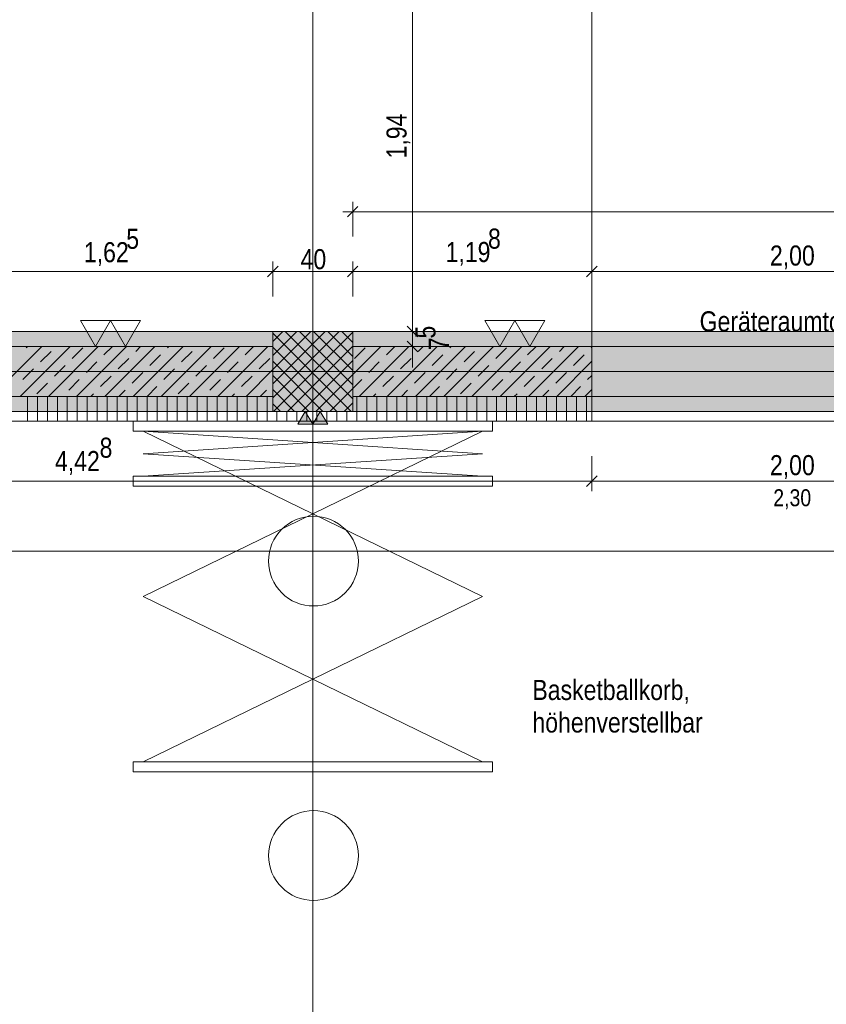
# Model space of a CAD drawing. Extents: x -720 to 300, y 62 to 1162.
# Tile 49 of 143: x -484 to -403, y 712 to 810. Entities that reach past the tile are written whole.
import ezdxf
from ezdxf.lldxf.tags import DXFTag

# ---------------------------------------------------------------- set-up
doc = ezdxf.new("R2010")
doc.units = 0
doc.layers.get('0').update_dxf_attribs({"lineweight": 13})
for name, color, linetype, lineweight, true_color in [('--Bem innen', 9, 'Continuous', 13, 0x808080), ('30 -33 Aussenwände- 3 Aussenstützen', 7, 'Continuous', 50, 0x0000dd), ('30 -34 Innenwände- 1 tragend', 7, 'Continuous', 13, 0xdd0806), ('30 -34 Innenwände- 2 nichttragend', 7, 'Continuous', 18, 0xff7fe6), ('30 -34 Innenwände- 4 Türen_Fenster', 7, 'Continuous', 15, 0x9955ff), ('30 -35 Decken- 1 Konstruktion-Träger- Stahlbeton', 7, 'Continuous', 13, 0x33aa00), ('60- 61 allgemeine Ausstattung- 1 Möbel', 7, 'Continuous', 9, 0x00cccc), ('70 -72 Beschriftung- 1 Beschriftung allgemein', 7, 'Continuous', 9, 0xff6633), ('70 -72 Beschriftung- 2 Beschriftung Bauteile', 7, 'Continuous', 9, 0x9999ff), ('70 -76 Bemaßung- 2 Allgemein', 9, 'Continuous', 5, 0x808080), ('iwb_Schraffur_Unterzug', 7, 'Continuous', 5, 0xffffcc), ('iwb_Sichtbeton', 2, 'Continuous', 50, 0xffff00), ('iwb_Sichtbeton-Shading', 2, 'Continuous', 50, 0xffff00)]:
    doc.layers.add(name, color=color, linetype=linetype, lineweight=lineweight, true_color=true_color)
doc.layers.add('70 -71 Achsen- 1 Gebäudeachsen', color=7, linetype='STRICHPUNKT2-A06G94018I', lineweight=18)
doc.layers.add('70 -73 Bauteildarst.- 2 verdeckt 0.15', color=7, linetype='fein_strichliert-A06G94028I', lineweight=15)
doc.styles.get("Standard").update_dxf_attribs({"font": 'ARIALN.TTF'})
tags = doc.linetypes.add('fein_strichliert-A06G94028I', pattern=[4, 1, -2, 1]).pattern_tags.tags
tags[8:9] = [DXFTag(74, 4), DXFTag(75, 0), DXFTag(340, '0'), DXFTag(46, 0.0), DXFTag(50, 0.0), DXFTag(44, 0.0), DXFTag(45, 0.0)]
tags[6:7] = [DXFTag(74, 4), DXFTag(75, 0), DXFTag(340, '0'), DXFTag(46, 0.0), DXFTag(50, 0.0), DXFTag(44, 0.0), DXFTag(45, 0.0)]
tags[4:5] = [DXFTag(74, 4), DXFTag(75, 0), DXFTag(340, '0'), DXFTag(46, 0.0), DXFTag(50, 0.0), DXFTag(44, 0.0), DXFTag(45, 0.0)]
tags = doc.linetypes.add('STRICHPUNKT2-A06G94018I', pattern=[12.7, 6.35, -3.175, 0, -3.175]).pattern_tags.tags
tags[10:11] = [DXFTag(74, 4), DXFTag(75, 0), DXFTag(340, '0'), DXFTag(46, 0.0), DXFTag(50, 0.0), DXFTag(44, 0.0), DXFTag(45, 0.0)]
tags[8:9] = [DXFTag(74, 4), DXFTag(75, 0), DXFTag(340, '0'), DXFTag(46, 0.0), DXFTag(50, 0.0), DXFTag(44, 0.0), DXFTag(45, 0.0)]
tags[6:7] = [DXFTag(74, 4), DXFTag(75, 0), DXFTag(340, '0'), DXFTag(46, 0.0), DXFTag(50, 0.0), DXFTag(44, 0.0), DXFTag(45, 0.0)]
tags[4:5] = [DXFTag(74, 4), DXFTag(75, 0), DXFTag(340, '0'), DXFTag(46, 0.0), DXFTag(50, 0.0), DXFTag(44, 0.0), DXFTag(45, 0.0)]

# ---------------------------------------------------------------- blocks, each defined once
blk = doc.blocks.new('Shading-A06G93YF8I', base_point=(-665.956, 777.712))
at = {"layer": 'iwb_Sichtbeton-Shading', "color": 51, "true_color": 0xffff7f}
for points in [[(-458.356, 777.712), (-458.356, 777.112), (-514.956, 777.712), (-514.956, 777.112)], [(-426.406, 777.712), (-426.406, 777.112), (-450.356, 777.712), (-450.356, 777.112)]]:
    blk.add_solid(points, dxfattribs=at)
blk = doc.blocks.new('Referenz-A06G94038I')
at = {"layer": '30 -33 Aussenwände- 3 Aussenstützen', "color": 0, "lineweight": -2}
for p, q in [((-458.357, 777.92), (-457.365, 778.912)), ((-458.357, 776.506), (-455.951, 778.912)), ((-458.357, 775.091), (-454.537, 778.912)), ((-458.357, 773.677), (-453.122, 778.912)), ((-458.357, 772.263), (-451.708, 778.912)), ((-458.357, 778.752), (-450.517, 770.912)), ((-458.294, 770.912), (-450.357, 778.849)), ((-457.103, 778.912), (-450.357, 772.167)), ((-455.689, 778.912), (-450.357, 773.581)), ((-454.274, 778.912), (-450.357, 774.995)), ((-452.86, 778.912), (-450.357, 776.409)), ((-451.446, 778.912), (-450.357, 777.823)), ((-458.357, 777.338), (-451.931, 770.912)), ((-456.88, 770.912), (-450.357, 777.435)), ((-458.357, 775.924), (-453.345, 770.912)), ((-455.466, 770.912), (-450.357, 776.02)), ((-454.357, 775.912), (-454.357, 773.912)), ((-458.357, 774.51), (-454.76, 770.912)), ((-455.357, 774.912), (-453.357, 774.912)), ((-454.051, 770.912), (-450.357, 774.606)), ((-458.357, 773.096), (-456.174, 770.912)), ((-452.637, 770.912), (-450.357, 773.192)), ((-458.357, 771.681), (-457.588, 770.912)), ((-451.223, 770.912), (-450.357, 771.778))]:
    blk.add_line(p, q, dxfattribs=at)
at = {"layer": '30 -33 Aussenwände- 3 Aussenstützen', "color": 0, "linetype": 'Continuous', "lineweight": -2, "ltscale": 0.13}
for p, q in [((-450.357, 778.912), (-458.357, 778.912)), ((-458.357, 778.912), (-458.357, 770.912)), ((-450.357, 770.912), (-450.357, 778.912)), ((-458.357, 770.912), (-450.357, 770.912))]:
    blk.add_line(p, q, dxfattribs=at)
at = {"layer": '30 -34 Innenwände- 1 tragend', "color": 0, "lineweight": -2}
for p, q in [((-514.957, 777.412), (-458.357, 777.412)), ((-486.492, 772.412), (-481.492, 777.412)), ((-483.664, 772.412), (-478.664, 777.412)), ((-483.043, 777.275), (-482.907, 777.412)), ((-480.836, 772.412), (-475.836, 777.412)), ((-478.447, 776.215), (-477.386, 777.275)), ((-478.007, 772.412), (-473.007, 777.412)), ((-475.265, 776.568), (-474.421, 777.412)), ((-475.179, 772.412), (-470.179, 777.412)), ((-472.35, 772.412), (-467.35, 777.412)), ((-472.083, 776.922), (-471.593, 777.412)), ((-469.522, 772.412), (-464.522, 777.412)), ((-468.901, 777.275), (-468.765, 777.412)), ((-466.693, 772.412), (-461.693, 777.412)), ((-464.305, 776.215), (-463.244, 777.275)), ((-463.865, 772.412), (-458.865, 777.412)), ((-461.123, 776.568), (-460.279, 777.412)), ((-450.357, 774.606), (-447.551, 777.412)), ((-450.357, 777.412), (-426.407, 777.412)), ((-450.163, 776.215), (-449.102, 777.275)), ((-449.723, 772.412), (-444.723, 777.412)), ((-446.981, 776.568), (-446.137, 777.412)), ((-446.895, 772.412), (-441.895, 777.412)), ((-444.066, 772.412), (-439.066, 777.412)), ((-443.799, 776.922), (-443.309, 777.412)), ((-441.238, 772.412), (-436.238, 777.412)), ((-440.617, 777.275), (-440.48, 777.412)), ((-438.409, 772.412), (-433.409, 777.412)), ((-436.021, 776.215), (-434.96, 777.275)), ((-435.581, 772.412), (-430.581, 777.412)), ((-432.839, 776.568), (-431.995, 777.412)), ((-432.752, 772.412), (-427.752, 777.412)), ((-429.657, 776.922), (-429.167, 777.412)), ((-426.475, 777.275), (-426.407, 777.343)), ((-481.629, 775.861), (-480.568, 776.922)), ((-470.669, 775.508), (-469.608, 776.568)), ((-467.487, 775.861), (-466.426, 776.922)), ((-442.385, 775.508), (-441.324, 776.568)), ((-439.203, 775.861), (-438.142, 776.922)), ((-428.243, 775.508), (-427.182, 776.568)), ((-480.215, 774.447), (-479.154, 775.508)), ((-477.033, 774.801), (-475.972, 775.861)), ((-473.851, 775.154), (-472.79, 776.215)), ((-466.073, 774.447), (-465.012, 775.508)), ((-462.891, 774.801), (-461.83, 775.861)), ((-459.709, 775.154), (-458.648, 776.215)), ((-448.749, 774.801), (-447.688, 775.861)), ((-445.567, 775.154), (-444.506, 776.215)), ((-437.788, 774.447), (-436.728, 775.508)), ((-434.606, 774.801), (-433.546, 775.861)), ((-431.425, 775.154), (-430.364, 776.215)), ((-429.924, 772.412), (-426.407, 775.929)), ((-483.397, 774.093), (-482.336, 775.154)), ((-475.619, 773.386), (-474.558, 774.447)), ((-472.437, 773.74), (-471.376, 774.801)), ((-469.255, 774.093), (-468.194, 775.154)), ((-461.477, 773.386), (-460.416, 774.447)), ((-461.037, 772.412), (-458.357, 775.091)), ((-447.334, 773.386), (-446.274, 774.447)), ((-444.152, 773.74), (-443.092, 774.801)), ((-440.97, 774.093), (-439.91, 775.154)), ((-433.192, 773.386), (-432.132, 774.447)), ((-430.01, 773.74), (-428.95, 774.801)), ((-426.828, 774.093), (-426.407, 774.514)), ((-481.983, 772.679), (-480.922, 773.74)), ((-478.801, 773.033), (-477.74, 774.093)), ((-470.936, 772.412), (-469.962, 773.386)), ((-467.841, 772.679), (-466.78, 773.74)), ((-464.659, 773.033), (-463.598, 774.093)), ((-450.357, 773.192), (-449.456, 774.093)), ((-442.652, 772.412), (-441.678, 773.386)), ((-439.556, 772.679), (-438.496, 773.74)), ((-436.374, 773.033), (-435.314, 774.093)), ((-428.51, 772.412), (-427.535, 773.386)), ((-514.957, 772.412), (-458.357, 772.412)), ((-476.593, 772.412), (-476.326, 772.679)), ((-473.765, 772.412), (-473.144, 773.033)), ((-462.451, 772.412), (-462.184, 772.679)), ((-459.622, 772.412), (-459.002, 773.033)), ((-450.357, 772.412), (-426.407, 772.412)), ((-448.309, 772.412), (-448.042, 772.679)), ((-445.48, 772.412), (-444.86, 773.033)), ((-434.167, 772.412), (-433.899, 772.679)), ((-431.338, 772.412), (-430.717, 773.033)), ((-427.096, 772.412), (-426.407, 773.1))]:
    blk.add_line(p, q, dxfattribs=at)
at = {"layer": '30 -34 Innenwände- 1 tragend', "color": 0, "linetype": 'Continuous', "lineweight": -2, "ltscale": 0.13}
for p, q in [((-490.857, 777.412), (-458.357, 777.412)), ((-458.357, 777.412), (-458.357, 770.912)), ((-450.357, 777.412), (-450.357, 770.912)), ((-450.357, 777.412), (-426.407, 777.412)), ((-514.957, 769.912), (-458.357, 769.912)), ((-450.357, 769.912), (-426.407, 769.912))]:
    blk.add_line(p, q, dxfattribs=at)
at = {"layer": '30 -34 Innenwände- 2 nichttragend', "color": 0, "lineweight": -2}
for p, q in [((-514.957, 772.412), (-458.357, 772.412)), ((-482.937, 769.912), (-482.937, 772.412)), ((-481.937, 769.912), (-481.937, 772.412)), ((-480.937, 769.912), (-480.937, 772.412)), ((-479.937, 769.912), (-479.937, 772.412)), ((-478.937, 769.912), (-478.937, 772.412)), ((-477.937, 769.912), (-477.937, 772.412)), ((-476.937, 769.912), (-476.937, 772.412)), ((-475.937, 769.912), (-475.937, 772.412)), ((-474.937, 769.912), (-474.937, 772.412)), ((-473.937, 769.912), (-473.937, 772.412)), ((-472.937, 769.912), (-472.937, 772.412)), ((-471.937, 769.912), (-471.937, 772.412)), ((-470.937, 769.912), (-470.937, 772.412)), ((-469.937, 769.912), (-469.937, 772.412)), ((-468.937, 769.912), (-468.937, 772.412)), ((-467.937, 769.912), (-467.937, 772.412)), ((-466.937, 769.912), (-466.937, 772.412)), ((-465.937, 769.912), (-465.937, 772.412)), ((-464.937, 769.912), (-464.937, 772.412)), ((-463.937, 769.912), (-463.937, 772.412)), ((-462.937, 769.912), (-462.937, 772.412)), ((-461.937, 769.912), (-461.937, 772.412)), ((-460.937, 769.912), (-460.937, 772.412)), ((-459.937, 769.912), (-459.937, 772.412)), ((-458.937, 769.912), (-458.937, 772.412)), ((-450.357, 772.412), (-426.407, 772.412)), ((-449.937, 769.912), (-449.937, 772.412)), ((-448.937, 769.912), (-448.937, 772.412)), ((-447.937, 769.912), (-447.937, 772.412)), ((-446.937, 769.912), (-446.937, 772.412)), ((-445.937, 769.912), (-445.937, 772.412)), ((-444.937, 769.912), (-444.937, 772.412)), ((-443.937, 769.912), (-443.937, 772.412)), ((-442.937, 769.912), (-442.937, 772.412)), ((-441.937, 769.912), (-441.937, 772.412)), ((-440.937, 769.912), (-440.937, 772.412)), ((-439.937, 769.912), (-439.937, 772.412)), ((-438.937, 769.912), (-438.937, 772.412)), ((-437.937, 769.912), (-437.937, 772.412)), ((-436.937, 769.912), (-436.937, 772.412)), ((-435.937, 769.912), (-435.937, 772.412)), ((-434.937, 769.912), (-434.937, 772.412)), ((-433.937, 769.912), (-433.937, 772.412)), ((-432.937, 769.912), (-432.937, 772.412)), ((-431.937, 769.912), (-431.937, 772.412)), ((-430.937, 769.912), (-430.937, 772.412)), ((-429.937, 769.912), (-429.937, 772.412)), ((-428.937, 769.912), (-428.937, 772.412)), ((-427.937, 769.912), (-427.937, 772.412)), ((-426.937, 769.912), (-426.937, 772.412)), ((-450.357, 770.912), (-458.357, 770.912)), ((-457.937, 770.912), (-457.937, 769.912)), ((-456.937, 770.912), (-456.937, 769.912)), ((-455.937, 770.912), (-455.937, 769.912)), ((-454.937, 770.912), (-454.937, 769.912)), ((-453.937, 770.912), (-453.937, 769.912)), ((-452.937, 770.912), (-452.937, 769.912)), ((-451.937, 770.912), (-451.937, 769.912)), ((-450.937, 770.912), (-450.937, 769.912)), ((-514.957, 769.912), (-458.357, 769.912)), ((-450.357, 769.912), (-458.357, 769.912)), ((-450.357, 769.912), (-426.407, 769.912))]:
    blk.add_line(p, q, dxfattribs=at)
at = {"layer": '30 -34 Innenwände- 2 nichttragend', "color": 0, "linetype": 'Continuous', "lineweight": -2, "ltscale": 0.13}
for p, q in [((-450.357, 770.912), (-458.357, 770.912)), ((-450.357, 769.912), (-458.357, 769.912))]:
    blk.add_line(p, q, dxfattribs=at)
at = {"layer": '30 -34 Innenwände- 4 Türen_Fenster', "color": 0, "linetype": 'Continuous', "lineweight": -2, "ltscale": 0.13}
for p, q in [((-426.407, 769.912), (-426.407, 777.412)), ((-426.407, 777.412), (-386.407, 777.412)), ((-426.407, 777.412), (-386.407, 777.412)), ((-426.407, 772.412), (-386.407, 772.412)), ((-426.407, 772.412), (-386.407, 772.412)), ((-386.407, 769.912), (-426.407, 769.912)), ((-426.407, 769.912), (-386.407, 769.912))]:
    blk.add_line(p, q, dxfattribs=at)
at = {"layer": '30 -35 Decken- 1 Konstruktion-Träger- Stahlbeton', "color": 0, "linetype": 'fein_strichliert-A06G94028I', "lineweight": -2, "ltscale": 0.13}
for p, q in [((-682.362, 778.912), (-2.357, 778.912)), ((-682.362, 770.912), (-2.357, 770.912))]:
    blk.add_line(p, q, dxfattribs=at)
at = {"layer": '60- 61 allgemeine Ausstattung- 1 Möbel', "color": 0, "linetype": 'Continuous', "lineweight": -2, "ltscale": 0.13}
for p, q in [((-472.357, 769.912), (-436.357, 769.912)), ((-472.357, 768.912), (-472.357, 769.912)), ((-436.357, 769.912), (-436.357, 768.912)), ((-436.357, 768.912), (-472.357, 768.912)), ((-437.357, 768.912), (-471.357, 766.662)), ((-437.357, 766.662), (-471.357, 768.912)), ((-471.357, 766.662), (-437.357, 764.412)), ((-471.357, 764.412), (-437.357, 766.662)), ((-472.357, 764.412), (-436.357, 764.412)), ((-472.357, 763.412), (-472.357, 764.412)), ((-436.357, 764.412), (-436.357, 763.412)), ((-436.357, 763.412), (-472.357, 763.412)), ((-457.139, 759.391), (-456.784, 759.654)), ((-456.784, 759.654), (-456.406, 759.881)), ((-456.406, 759.881), (-456.006, 760.069)), ((-456.006, 760.069), (-455.591, 760.218)), ((-455.591, 760.218), (-455.162, 760.326)), ((-455.162, 760.326), (-454.725, 760.39)), ((-454.725, 760.39), (-454.284, 760.412)), ((-454.284, 760.412), (-453.843, 760.39)), ((-453.843, 760.39), (-453.406, 760.326)), ((-453.406, 760.326), (-452.978, 760.218)), ((-452.978, 760.218), (-452.562, 760.069)), ((-452.562, 760.069), (-452.163, 759.881)), ((-452.163, 759.881), (-451.784, 759.654)), ((-451.784, 759.654), (-451.43, 759.391)), ((-458.026, 758.412), (-457.763, 758.767)), ((-457.763, 758.767), (-457.466, 759.094)), ((-457.466, 759.094), (-457.139, 759.391)), ((-451.43, 759.391), (-451.102, 759.094)), ((-451.102, 759.094), (-450.806, 758.767)), ((-450.806, 758.767), (-450.543, 758.412)), ((-458.591, 757.218), (-458.442, 757.634)), ((-458.442, 757.634), (-458.253, 758.033)), ((-458.253, 758.033), (-458.026, 758.412)), ((-450.543, 758.412), (-450.316, 758.033)), ((-450.316, 758.033), (-450.127, 757.634)), ((-450.127, 757.634), (-449.978, 757.218)), ((-458.763, 756.353), (-458.698, 756.79)), ((-458.698, 756.79), (-458.591, 757.218)), ((-449.978, 757.218), (-449.871, 756.79)), ((-449.871, 756.79), (-449.806, 756.353)), ((-458.784, 755.912), (-458.763, 756.353)), ((-458.763, 755.471), (-458.784, 755.912)), ((-449.806, 756.353), (-449.784, 755.912)), ((-449.784, 755.912), (-449.806, 755.471)), ((-458.698, 755.034), (-458.763, 755.471)), ((-458.591, 754.606), (-458.698, 755.034)), ((-458.442, 754.19), (-458.591, 754.606)), ((-449.978, 754.606), (-450.127, 754.19)), ((-449.871, 755.034), (-449.978, 754.606)), ((-449.806, 755.471), (-449.871, 755.034)), ((-458.253, 753.791), (-458.442, 754.19)), ((-458.026, 753.412), (-458.253, 753.791)), ((-450.316, 753.791), (-450.543, 753.412)), ((-450.127, 754.19), (-450.316, 753.791)), ((-457.763, 753.057), (-458.026, 753.412)), ((-457.466, 752.73), (-457.763, 753.057)), ((-457.139, 752.433), (-457.466, 752.73)), ((-451.102, 752.73), (-451.43, 752.433)), ((-450.806, 753.057), (-451.102, 752.73)), ((-450.543, 753.412), (-450.806, 753.057)), ((-456.784, 752.17), (-457.139, 752.433)), ((-456.406, 751.943), (-456.784, 752.17)), ((-456.006, 751.755), (-456.406, 751.943)), ((-455.591, 751.606), (-456.006, 751.755)), ((-452.562, 751.755), (-452.978, 751.606)), ((-452.163, 751.943), (-452.562, 751.755)), ((-451.784, 752.17), (-452.163, 751.943)), ((-451.43, 752.433), (-451.784, 752.17)), ((-455.162, 751.499), (-455.591, 751.606)), ((-454.725, 751.434), (-455.162, 751.499)), ((-454.284, 751.412), (-454.725, 751.434)), ((-453.843, 751.434), (-454.284, 751.412)), ((-453.406, 751.499), (-453.843, 751.434)), ((-452.978, 751.606), (-453.406, 751.499))]:
    blk.add_line(p, q, dxfattribs=at)
at = {"layer": '60- 61 allgemeine Ausstattung- 1 Möbel', "color": 0, "linetype": 'fein_strichliert-A06G94028I', "lineweight": -2, "ltscale": 0.13}
for p, q in [((-437.357, 768.912), (-471.357, 752.362)), ((-437.357, 752.362), (-471.357, 768.912)), ((-471.357, 752.362), (-437.357, 735.812)), ((-471.357, 735.812), (-437.357, 752.362)), ((-472.357, 735.812), (-436.357, 735.812)), ((-472.357, 734.812), (-472.357, 735.812)), ((-436.357, 735.812), (-436.357, 734.812)), ((-436.357, 734.812), (-472.357, 734.812)), ((-454.725, 730.891), (-454.284, 730.913)), ((-454.284, 730.913), (-453.843, 730.891)), ((-457.139, 729.891), (-456.784, 730.154)), ((-456.784, 730.154), (-456.406, 730.381)), ((-456.406, 730.381), (-456.006, 730.57)), ((-456.006, 730.57), (-455.591, 730.719)), ((-455.591, 730.719), (-455.162, 730.826)), ((-455.162, 730.826), (-454.725, 730.891)), ((-453.843, 730.891), (-453.406, 730.826)), ((-453.406, 730.826), (-452.978, 730.719)), ((-452.978, 730.719), (-452.562, 730.57)), ((-452.562, 730.57), (-452.163, 730.381)), ((-452.163, 730.381), (-451.784, 730.154)), ((-451.784, 730.154), (-451.43, 729.891)), ((-458.026, 728.913), (-457.763, 729.267)), ((-457.763, 729.267), (-457.466, 729.595)), ((-457.466, 729.595), (-457.139, 729.891)), ((-451.43, 729.891), (-451.102, 729.595)), ((-451.102, 729.595), (-450.806, 729.267)), ((-450.806, 729.267), (-450.543, 728.913)), ((-458.591, 727.719), (-458.442, 728.135)), ((-458.442, 728.135), (-458.253, 728.534)), ((-458.253, 728.534), (-458.026, 728.913)), ((-450.543, 728.913), (-450.316, 728.534)), ((-450.316, 728.534), (-450.127, 728.135)), ((-450.127, 728.135), (-449.978, 727.719)), ((-458.763, 726.854), (-458.698, 727.291)), ((-458.698, 727.291), (-458.591, 727.719)), ((-449.978, 727.719), (-449.871, 727.291)), ((-449.871, 727.291), (-449.806, 726.854)), ((-458.784, 726.413), (-458.763, 726.854)), ((-458.763, 725.972), (-458.784, 726.413)), ((-449.806, 726.854), (-449.784, 726.413)), ((-449.784, 726.413), (-449.806, 725.972)), ((-458.698, 725.535), (-458.763, 725.972)), ((-458.591, 725.106), (-458.698, 725.535)), ((-458.442, 724.691), (-458.591, 725.106)), ((-449.978, 725.106), (-450.127, 724.691)), ((-449.871, 725.535), (-449.978, 725.106)), ((-449.806, 725.972), (-449.871, 725.535)), ((-458.253, 724.291), (-458.442, 724.691)), ((-458.026, 723.913), (-458.253, 724.291)), ((-450.316, 724.291), (-450.543, 723.913)), ((-450.127, 724.691), (-450.316, 724.291)), ((-457.763, 723.558), (-458.026, 723.913)), ((-457.466, 723.231), (-457.763, 723.558)), ((-457.139, 722.934), (-457.466, 723.231)), ((-451.102, 723.231), (-451.43, 722.934)), ((-450.806, 723.558), (-451.102, 723.231)), ((-450.543, 723.913), (-450.806, 723.558)), ((-456.784, 722.671), (-457.139, 722.934)), ((-456.406, 722.444), (-456.784, 722.671)), ((-456.006, 722.255), (-456.406, 722.444)), ((-455.591, 722.106), (-456.006, 722.255)), ((-455.162, 721.999), (-455.591, 722.106)), ((-452.978, 722.106), (-453.406, 721.999)), ((-452.562, 722.255), (-452.978, 722.106)), ((-452.163, 722.444), (-452.562, 722.255)), ((-451.784, 722.671), (-452.163, 722.444)), ((-451.43, 722.934), (-451.784, 722.671)), ((-454.725, 721.934), (-455.162, 721.999)), ((-454.284, 721.913), (-454.725, 721.934)), ((-453.843, 721.934), (-454.284, 721.913)), ((-453.406, 721.999), (-453.843, 721.934))]:
    blk.add_line(p, q, dxfattribs=at)
at = {"layer": '70 -71 Achsen- 1 Gebäudeachsen', "color": 0, "linetype": 'STRICHPUNKT2-A06G94018I', "lineweight": -2, "ltscale": 0.13}
for p, q in [((-454.357, 1084.852), (-454.357, 85.412)), ((-682.362, 774.912), (76.456, 774.912))]:
    blk.add_line(p, q, dxfattribs=at)
at = {"layer": '70 -72 Beschriftung- 2 Beschriftung Bauteile', "color": 0, "lineweight": -2}
for p, q in [((-476.107, 777.412), (-477.607, 780.01)), ((-477.607, 780.01), (-474.607, 780.01)), ((-474.607, 780.01), (-476.107, 777.412)), ((-473.107, 777.412), (-474.607, 780.01)), ((-474.607, 780.01), (-471.607, 780.01)), ((-471.607, 780.01), (-473.107, 777.412)), ((-437.107, 780.01), (-435.607, 777.412)), ((-434.107, 780.01), (-437.107, 780.01)), ((-435.607, 777.412), (-434.107, 780.01)), ((-434.107, 780.01), (-432.607, 777.412)), ((-431.107, 780.01), (-434.107, 780.01)), ((-432.607, 777.412), (-431.107, 780.01)), ((-455.107, 770.912), (-455.857, 769.613)), ((-454.357, 769.613), (-455.107, 770.912)), ((-453.607, 770.912), (-454.357, 769.613)), ((-452.857, 769.613), (-453.607, 770.912)), ((-455.857, 769.613), (-454.357, 769.613)), ((-454.357, 769.613), (-452.857, 769.613))]:
    blk.add_line(p, q, dxfattribs=at)
for points in [[(-455.107, 769.613), (-455.857, 769.613), (-455.107, 770.912)], [(-455.107, 769.613), (-455.107, 770.912), (-454.357, 769.613)], [(-453.607, 769.613), (-454.357, 769.613), (-453.607, 770.912)], [(-453.607, 769.613), (-453.607, 770.912), (-452.857, 769.613)]]:
    blk.add_solid(points, dxfattribs=at)
at = {"layer": '70 -73 Bauteildarst.- 2 verdeckt 0.15', "color": 0, "linetype": 'fein_strichliert-A06G94028I', "lineweight": -2, "ltscale": 0.13}
blk.add_line((-426.407, 815.912), (-426.407, 777.412), dxfattribs=at)
at = {"layer": '70 -76 Bemaßung- 2 Allgemein', "color": 0, "linetype": 'Continuous', "lineweight": -2, "ltscale": 0.13}
for p, q in [((-444.357, 779.973), (-444.357, 816.652)), ((-450.888, 790.382), (-449.827, 791.443)), ((-450.357, 788.412), (-450.357, 791.912)), ((-451.357, 790.912), (-449.297, 790.912)), ((-307.418, 790.912), (-449.297, 790.912)), ((-458.888, 784.382), (-457.827, 785.443)), ((-457.827, 785.443), (-458.888, 784.382)), ((-458.357, 782.412), (-458.357, 785.912)), ((-458.357, 782.412), (-458.357, 785.912)), ((-449.827, 785.443), (-450.888, 784.382)), ((-450.888, 784.382), (-449.827, 785.443)), ((-450.357, 782.412), (-450.357, 785.912)), ((-450.357, 782.412), (-450.357, 785.912)), ((-426.938, 784.382), (-425.877, 785.443)), ((-425.877, 785.443), (-426.938, 784.382)), ((-426.407, 782.412), (-426.407, 785.912)), ((-426.407, 782.412), (-426.407, 785.912)), ((-459.418, 784.912), (-489.797, 784.912)), ((-457.357, 784.912), (-459.418, 784.912)), ((-459.357, 784.912), (-457.297, 784.912)), ((-451.418, 784.912), (-457.297, 784.912)), ((-449.357, 784.912), (-451.418, 784.912)), ((-451.357, 784.912), (-449.297, 784.912)), ((-427.468, 784.912), (-449.297, 784.912)), ((-425.407, 784.912), (-427.468, 784.912)), ((-427.407, 784.912), (-425.347, 784.912)), ((-387.468, 784.912), (-425.347, 784.912)), ((-444.357, 779.973), (-444.357, 781.033)), ((-443.827, 778.382), (-444.888, 779.443)), ((-443.827, 778.382), (-444.888, 779.443)), ((-444.357, 777.912), (-444.357, 779.973)), ((-444.357, 777.912), (-444.357, 779.973)), ((-446.857, 778.912), (-443.357, 778.912)), ((-446.857, 778.912), (-443.357, 778.912)), ((-444.357, 777.412), (-444.357, 778.912)), ((-444.357, 778.412), (-444.357, 776.352)), ((-446.857, 777.412), (-443.357, 777.412)), ((-444.888, 777.943), (-443.827, 776.882)), ((-444.357, 776.352), (-444.357, 775.291)), ((-426.407, 766.412), (-426.407, 762.912)), ((-426.407, 766.412), (-426.407, 762.912)), ((-427.468, 763.912), (-513.897, 763.912)), ((-425.407, 763.912), (-427.468, 763.912)), ((-427.407, 763.912), (-425.347, 763.912)), ((-426.938, 763.382), (-425.877, 764.443)), ((-425.877, 764.443), (-426.938, 763.382)), ((-387.468, 763.912), (-425.347, 763.912)), ((-302.418, 756.912), (-489.797, 756.912))]:
    blk.add_line(p, q, dxfattribs=at)
at = {"layer": '--Bem innen', "color": 0, "linetype": 'Continuous', "lineweight": -2, "ltscale": 0.13, "insert": (-408.23, 763.106), "char_height": 1.7, "attachment_point": 1}
blk.add_mtext('{\\fArial Narrow;2,30}', dxfattribs=at)
at = {"layer": '70 -72 Beschriftung- 1 Beschriftung allgemein', "color": 0, "linetype": 'Continuous', "lineweight": -2, "ltscale": 0.13, "insert": (-415.611, 780.932), "char_height": 2.01377, "attachment_point": 1}
blk.add_mtext('{\\fArial Narrow;Geräteraumtor}', dxfattribs=at)
at = {"layer": '70 -72 Beschriftung- 2 Beschriftung Bauteile', "color": 0, "linetype": 'Continuous', "lineweight": -2, "ltscale": 0.13, "char_height": 2.01377, "attachment_point": 1}
for s, insert in [('{\\fArial Narrow;Basketballkorb,}', (-432.357, 744.008)), ('{\\fArial Narrow;höhenverstellbar}', (-432.357, 740.75))]:
    blk.add_mtext(s, dxfattribs=dict(at, insert=insert))
at = {"layer": '70 -76 Bemaßung- 2 Allgemein', "color": 0, "linetype": 'Continuous', "lineweight": -2, "ltscale": 0.13, "char_height": 2.01377, "attachment_point": 1, "rotation": 90}
for s, insert in [('{\\fArial Narrow;1,94}', (-446.973, 796.248)), ('{\\fArial Narrow;5}', (-444.077, 778.204)), ('{\\fArial Narrow;7}', (-442.735, 777.026))]:
    blk.add_mtext(s, dxfattribs=dict(at, insert=insert))
at = {"layer": '70 -76 Bemaßung- 2 Allgemein', "color": 0, "linetype": 'Continuous', "lineweight": -2, "ltscale": 0.13, "char_height": 2.01377, "attachment_point": 1}
for s, insert in [('{\\fArial Narrow;5}', (-473.032, 789.205)), ('{\\fArial Narrow;8}', (-436.803, 789.223)), ('{\\fArial Narrow;1,62}', (-477.277, 787.862)), ('{\\fArial Narrow;40}', (-455.574, 787.163)), ('{\\fArial Narrow;1,19}', (-441.048, 787.88)), ('{\\fArial Narrow;2,00}', (-408.566, 787.528)), ('{\\fArial Narrow;8}', (-475.704, 768.28)), ('{\\fArial Narrow;4,42}', (-480.171, 766.938)), ('{\\fArial Narrow;2,00}', (-408.566, 766.528))]:
    blk.add_mtext(s, dxfattribs=dict(at, insert=insert))
blk = doc.blocks.new('Referenz-A06G94058I')
at = {"layer": 'iwb_Schraffur_Unterzug', "linetype": 'Continuous', "ltscale": 0.13}
for points in [[(-682.362, 778.912), (76.456, 778.912), (76.456, 776.734)], [(-682.362, 778.912), (76.456, 776.734), (-682.362, 775.865)], [(-682.362, 775.865), (76.456, 776.734), (76.456, 773.09)], [(-682.362, 775.865), (76.456, 773.09), (-682.362, 773.959)], [(-682.362, 773.959), (76.456, 773.09), (76.456, 770.912)], [(-682.362, 773.959), (76.456, 770.912), (-682.362, 770.912)]]:
    blk.add_solid(points, dxfattribs=at)
at = {"layer": 'iwb_Sichtbeton', "linetype": 'Continuous', "ltscale": 0.5}
for points in [[(-458.356, 777.712), (-458.356, 777.112), (-514.956, 777.712), (-514.956, 777.112)], [(-426.406, 777.712), (-426.406, 777.112), (-450.356, 777.712), (-450.356, 777.112)]]:
    blk.add_solid(points, dxfattribs=at)

msp = doc.modelspace()

# ---------------------------------------------------------------- block references
at = {"color": 8, "lineweight": 13, "ltscale": 0.13, "true_color": 0x808080}
msp.add_blockref('Referenz-A06G94038I', (0, 0), dxfattribs=at)
at = {"color": 8, "lineweight": 25, "ltscale": 0.25, "true_color": 0x808080}
msp.add_blockref('Referenz-A06G94058I', (0, 0), dxfattribs=at)
msp.add_blockref('Shading-A06G93YF8I', (-665.956, 777.712))

doc.saveas('drawing.dxf')
